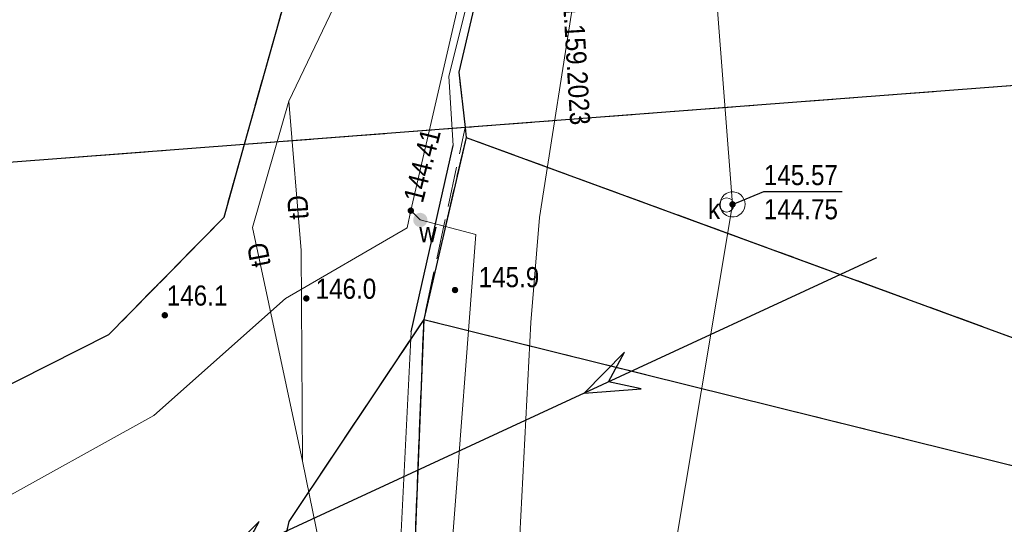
# Model space of a CAD drawing. Header units: metres. Extents: x 5548743 to 5556416, y 5707500 to 5714000.
# Tile 139 of 203: x 5554505 to 5554560, y 5710230 to 5710258. Entities that reach past the tile are written whole.
import ezdxf
from ezdxf.enums import TextEntityAlignment as Align

# ---------------------------------------------------------------- set-up
doc = ezdxf.new("R2010")
doc.units = ezdxf.units.M
doc.header["$MEASUREMENT"] = 0
for name, pattern in [('1.5_0.75', [2.25, 1.5, -0.75]), ('2.25_0.75', [3, 2.25, -0.75]), ('219-1000', [0]), ('suep_wn_1000', [0])]:
    doc.linetypes.add(name, pattern=pattern)
doc.layers.get('0').update_dxf_attribs({"color": 2, "linetype": 'CONTINUOUS', "lineweight": 5})
for name, color, linetype in [('217-kontur klasyfikacyjny', 7, 'CONTINUOUS'), ('218-kontur użytku gruntowego', 7, 'CONTINUOUS'), ('219-działka ewidencyjna', 7, 'CONTINUOUS'), ('jezdnia', 7, 'CONTINUOUS'), ('obudowa ochronna przewodu', 7, 'CONTINUOUS'), ('pikieta naturalna', 7, 'CONTINUOUS'), ('pikieta naturalna-Atr2', 7, 'CONTINUOUS'), ('przewód elektroenergetyczny podziemny', 7, 'CONTINUOUS'), ('przewód elektroenergetyczny podziemny - ob. projektowany-Atr1', 7, 'CONTINUOUS'), ('przewód elektroenergetyczny wysokiego napięcia', 7, 'CONTINUOUS'), ('przewód kanalizacyjny', 7, 'CONTINUOUS'), ('przewód telekomunikacyjny podziemny', 7, 'CONTINUOUS'), ('przewód telekomunikacyjny podziemny-Atr1', 7, 'CONTINUOUS'), ('przewód wodociągowy', 7, 'CONTINUOUS'), ('rzedna', 7, 'CONTINUOUS'), ('rzedna-Atr2', 7, 'CONTINUOUS'), ('rzedna-Atr3', 7, 'CONTINUOUS'), ('studnia kanalizacyjna', 7, 'CONTINUOUS'), ('właz do komory lub kanału - okrągły', 7, 'CONTINUOUS'), ('właz do komory lub kanału - okrągły-Atr17', 7, 'CONTINUOUS'), ('zasuwa lub zawór', 7, 'CONTINUOUS'), ('zasuwa lub zawór-Atr17', 7, 'CONTINUOUS')]:
    doc.layers.add(name, color=color, linetype=linetype)
doc.styles.get("Standard").update_dxf_attribs({"font": 'Working1250', "width": 0.75})

# ---------------------------------------------------------------- blocks, each defined once
blk = doc.blocks.new('PW01')
at = {"linetype": 'Continuous', "lineweight": 13}
h = blk.add_hatch(color=0, dxfattribs=at)
edge = h.paths.add_edge_path()
edge.add_arc((0, 0), 0.18, 0, 360)
blk = doc.blocks.new('US22')
at = {"color": 0, "linetype": 'Continuous', "lineweight": 0}
blk.add_circle((0, 0), 0.4, dxfattribs=at)
blk = doc.blocks.new('SUEP3')
at = {"color": 0, "linetype": 'Continuous'}
for p, q in [((18.004, 0), (15.004, 1.125)), ((15.004, 1.125), (16.504, 0)), ((40.504, 0), (37.504, 1.125)), ((37.504, 1.125), (39.004, 0)), ((0, 0), (18.004, 0)), ((18.004, 0), (15.004, -1.125)), ((16.504, 0), (15.004, -1.125)), ((18.004, 0), (40.504, 0)), ((40.504, 0), (37.504, -1.125)), ((39.004, 0), (37.504, -1.125))]:
    blk.add_line(p, q, dxfattribs=at)
blk = doc.blocks.new('US25')
at = {"linetype": 'Continuous', "lineweight": 13}
h = blk.add_hatch(color=0, dxfattribs=at)
edge = h.paths.add_edge_path()
edge.add_arc((0, 0), 0.4, 0, 360)

msp = doc.modelspace()

# ---------------------------------------------------------------- linework, layer by layer
at = {"layer": '217-kontur klasyfikacyjny', "color": 3, "linetype": '1.5_0.75', "lineweight": 18, "flags": 128}
for points in [[(5554599.89, 5710257.4), (5554529.98, 5710252.05)], [(5554529.98, 5710252.05), (5554530.04, 5710251.5)], [(5554517.63, 5710251.1), (5554371.52, 5710239.91)], [(5554516.49, 5710247.01), (5554517.63, 5710251.1)], [(5554530.04, 5710251.5), (5554606.13, 5710223.61)], [(5554510.06, 5710240.46), (5554516.49, 5710247.01)], [(5554527.67, 5710241.31), (5554527.04, 5710225.37)], [(5554571.97, 5710230.31), (5554527.67, 5710241.31)], [(5554449.22, 5710209.69), (5554510.06, 5710240.46)]]:
    msp.add_lwpolyline(points, dxfattribs=at)
at = {"layer": '218-kontur użytku gruntowego', "color": 70, "linetype": '1.5_0.75', "lineweight": 18, "flags": 128}
for points in [[(5554527.63, 5710286.57), (5554517.63, 5710251.1)], [(5554517.63, 5710251.1), (5554527.63, 5710286.57)], [(5554529.64, 5710255.14), (5554536.09, 5710282.71)], [(5554536.09, 5710282.71), (5554529.64, 5710255.14)], [(5554529.98, 5710252.05), (5554599.89, 5710257.4)], [(5554599.89, 5710257.4), (5554529.98, 5710252.05)], [(5554529.98, 5710252.05), (5554529.64, 5710255.14)], [(5554529.64, 5710255.14), (5554529.98, 5710252.05)], [(5554517.63, 5710251.1), (5554529.98, 5710252.05)], [(5554529.98, 5710252.05), (5554517.63, 5710251.1)], [(5554529.98, 5710252.05), (5554530.04, 5710251.5)], [(5554530.04, 5710251.5), (5554529.98, 5710252.05)], [(5554371.52, 5710239.91), (5554517.63, 5710251.1)], [(5554517.63, 5710251.1), (5554371.52, 5710239.91)], [(5554516.49, 5710247.01), (5554517.63, 5710251.1)], [(5554517.63, 5710251.1), (5554516.49, 5710247.01)], [(5554530.04, 5710251.5), (5554606.13, 5710223.61)], [(5554606.13, 5710223.61), (5554530.04, 5710251.5)], [(5554510.06, 5710240.46), (5554516.49, 5710247.01)], [(5554516.49, 5710247.01), (5554510.06, 5710240.46)], [(5554527.67, 5710241.31), (5554527.04, 5710225.37)], [(5554527.04, 5710225.37), (5554527.67, 5710241.31)], [(5554571.97, 5710230.31), (5554527.67, 5710241.31)], [(5554527.67, 5710241.31), (5554571.97, 5710230.31)], [(5554449.22, 5710209.69), (5554510.06, 5710240.46)], [(5554510.06, 5710240.46), (5554449.22, 5710209.69)]]:
    msp.add_lwpolyline(points, dxfattribs=at)
at = {"layer": '219-działka ewidencyjna', "color": 94, "linetype": '219-1000', "lineweight": 30, "flags": 128}
for points in [[(5554537.11, 5710287.07), (5554529.64, 5710255.14)], [(5554527.63, 5710286.57), (5554517.63, 5710251.1)], [(5554750.23, 5710268.91), (5554529.98, 5710252.05)], [(5554529.64, 5710255.14), (5554529.98, 5710252.05)], [(5554529.98, 5710252.05), (5554517.63, 5710251.1)], [(5554529.98, 5710252.05), (5554530.04, 5710251.5)], [(5554517.63, 5710251.1), (5554346.39, 5710237.99)], [(5554517.63, 5710251.1), (5554516.49, 5710247.01)], [(5554530.04, 5710251.5), (5554527.67, 5710241.31)], [(5554530.04, 5710251.5), (5554606.13, 5710223.61)], [(5554516.49, 5710247.01), (5554510.06, 5710240.46)], [(5554527.67, 5710241.31), (5554520.14, 5710230.02)], [(5554527.67, 5710241.31), (5554527.04, 5710225.37)], [(5554527.67, 5710241.31), (5554571.97, 5710230.31)], [(5554510.06, 5710240.46), (5554449.22, 5710209.69)], [(5554520.14, 5710230.02), (5554518.76, 5710223.87)]]:
    msp.add_lwpolyline(points, dxfattribs=at)
at = {"layer": 'jezdnia', "color": 252, "linetype": '2.25_0.75', "lineweight": 18, "flags": 128}
for points in [[(5554510.36, 5710219.11), (5554518.76, 5710223.87), (5554520.14, 5710230.02), (5554527.67, 5710241.31), (5554529.98, 5710252.05), (5554517.63, 5710251.1), (5554516.49, 5710247.01), (5554510.06, 5710240.46), (5554449.22, 5710209.69), (5554438.92, 5710204.2), (5554413.89, 5710191.86), (5554391.76, 5710180.83), (5554388.99, 5710181.94), (5554366.93, 5710212.28), (5554366.44, 5710212.96), (5554364.07, 5710216.21), (5554353.46, 5710230.79), (5554346.39, 5710237.99), (5554340.36, 5710237.53), (5554358.35, 5710216.28), (5554364.06, 5710208.77), (5554383.66, 5710178.71), (5554385.13, 5710176.03), (5554334.54, 5710151.42), (5554320.94, 5710146.7), (5554323.51, 5710140.2), (5554324.83, 5710140.82), (5554337.8, 5710146.92), (5554343.18, 5710149.45), (5554417.31, 5710185.64), (5554450.69, 5710202.85), (5554471, 5710210.42), (5554490.29, 5710221.02)], [(5554530.04, 5710251.5), (5554527.67, 5710241.31), (5554571.97, 5710230.31), (5554715.11, 5710179.55), (5554782.55, 5710154.38), (5554871.86, 5710122.49), (5554917.49, 5710105.64), (5554955.83, 5710091.41), (5554989.05, 5710080.13), (5554995, 5710078.11), (5554995.88, 5710077.81), (5555000.74, 5710076.16), (5555062.76, 5710054.59), (5555063.57, 5710053.31), (5555064.37, 5710065.87), (5555060.24, 5710062.16), (5555053.49, 5710061.39), (5554992.58, 5710083.29), (5554922.37, 5710108.34), (5554870.84, 5710126.64), (5554834.37, 5710139.31), (5554782.37, 5710158.7), (5554768.21, 5710164.43), (5554764.48, 5710165.94), (5554704.76, 5710188.42), (5554609.27, 5710221.78), (5554606.13, 5710223.61)], [(5554518.76, 5710223.87), (5554521.6, 5710222.12), (5554529.67, 5710185.36), (5554532.07, 5710173.24), (5554541.09, 5710127.59), (5554542.23, 5710121.82), (5554552.8, 5710071.15), (5554525.98, 5710039.94), (5554522.04, 5710032.88), (5554516.44, 5710032.84), (5554524.1, 5710025.56), (5554528.18, 5710030.48), (5554555.01, 5710062.85), (5554562.08, 5710027.51), (5554568.82, 5709995.99), (5554577.11, 5709954.42), (5554585.13, 5709904.29), (5554584.06, 5709902.02), (5554589.38, 5709891.95), (5554595.06, 5709860.51), (5554596.13, 5709846.92), (5554596.83, 5709836.02), (5554596.39, 5709834.67), (5554600.82, 5709833.67), (5554601.33, 5709835.53), (5554601.87, 5709841.6), (5554600.75, 5709853.66), (5554597.18, 5709880.66), (5554594.16, 5709899.87), (5554587.61, 5709933.44), (5554532.17, 5710200.74), (5554527.04, 5710225.37), (5554527.67, 5710241.31), (5554520.14, 5710230.02)]]:
    msp.add_lwpolyline(points, close=True, dxfattribs=at)
at = {"layer": 'obudowa ochronna przewodu', "color": 252, "linetype": 'Continuous', "lineweight": 25, "flags": 128}
msp.add_lwpolyline([(5554526.96, 5710240.62), (5554529.31, 5710251.05)], dxfattribs=at)
at = {"layer": 'przewód elektroenergetyczny podziemny', "color": 1, "linetype": 'Continuous', "lineweight": 18, "flags": 128}
msp.add_lwpolyline([(5554532.31, 5710173.8), (5554536.8, 5710175.4), (5554531.75, 5710199.63), (5554526.19, 5710224.97), (5554526.96, 5710240.62), (5554529.31, 5710251.05), (5554529.08, 5710254.91), (5554530.73, 5710261.58), (5554530.09, 5710262.95), (5554533.86, 5710279.71), (5554535.83, 5710289.52), (5554547.13, 5710336.31), (5554547.99, 5710336.82), (5554551.82, 5710352.62), (5554552.96, 5710353.83), (5554554.21, 5710357.38)], dxfattribs=at)
at = {"layer": 'przewód elektroenergetyczny wysokiego napięcia', "color": 1, "linetype": 'suep_wn_1000', "lineweight": 18, "flags": 128}
for points in [[(5554475.61, 5710208.92), (5554552.97, 5710244.77)], [(5554552.97, 5710244.77), (5554475.61, 5710208.92)]]:
    msp.add_lwpolyline(points, dxfattribs=at)
at = {"layer": 'przewód kanalizacyjny', "color": 34, "linetype": 'Continuous', "lineweight": 18, "flags": 128}
msp.add_lwpolyline([(5554559.91, 5710072.36), (5554546.91, 5710131.1), (5554535.32, 5710190.24), (5554544.93, 5710247.75), (5554541.33, 5710294.39), (5554552.25, 5710335.5), (5554559.16, 5710344.53)], dxfattribs=at)
at = {"layer": 'przewód telekomunikacyjny podziemny', "color": 30, "linetype": 'Continuous', "lineweight": 18, "flags": 128}
for points in [[(5554520.13, 5710253.53), (5554524.3, 5710262.27), (5554532.39, 5710294.37), (5554536.3, 5710309.12), (5554545.37, 5710340), (5554546.93, 5710348.09), (5554549.05, 5710366.44), (5554549.89, 5710385.09), (5554549.48, 5710399.33), (5554545.52, 5710418.85), (5554531.76, 5710444.54)], [(5554566.61, 5710067.53), (5554561.87, 5710093.04), (5554554.63, 5710127.92), (5554544.89, 5710173.31), (5554537.68, 5710201.7), (5554534.54, 5710216.57), (5554533.04, 5710229.25), (5554533.65, 5710241.14), (5554534.14, 5710247.02), (5554536.17, 5710260.01), (5554538.38, 5710272.07), (5554541.23, 5710288.18), (5554546.9, 5710306.73), (5554554.4, 5710329.9), (5554557.02, 5710331.02), (5554562.24, 5710329.69), (5554591.94, 5710322.65), (5554613.08, 5710317.82), (5554623.5, 5710345.76), (5554623.82, 5710347.42), (5554628.55, 5710362.31), (5554633.22, 5710365.21)], [(5554520.89, 5710233.39), (5554518.11, 5710246.45), (5554520.13, 5710253.53)], [(5554520.89, 5710233.39), (5554520.83, 5710245.17), (5554520.13, 5710253.53)], [(5554612.33, 5709652.7), (5554608.09, 5709677.24), (5554601.4, 5709713.31), (5554591.52, 5709767.07), (5554590.57, 5709774.29), (5554594.15, 5709805.61), (5554597.07, 5709816.32), (5554595.51, 5709860.42), (5554588.57, 5709899.37), (5554583.88, 5709927.66), (5554581.23, 5709940.2), (5554567.22, 5710007.64), (5554545.1, 5710115.29), (5554520.89, 5710233.39)]]:
    msp.add_lwpolyline(points, dxfattribs=at)
at = {"layer": 'przewód wodociągowy', "color": 5, "linetype": 'Continuous', "lineweight": 18, "flags": 128}
for points in [[(5554550.18, 5710347.08), (5554535.21, 5710283.19), (5554526.95, 5710247.4), (5554526.75, 5710246.43), (5554519.94, 5710242.49), (5554512.58, 5710235.95), (5554493.91, 5710225.58), (5554464.84, 5710212.27), (5554429.85, 5710195.03), (5554401.76, 5710180.33), (5554384.52, 5710170.44), (5554334.44, 5710146.5), (5554322.39, 5710141.62), (5554317.05, 5710139.61), (5554297.44, 5710134.48), (5554283.85, 5710100.75)], [(5554526.95, 5710247.4), (5554527.48, 5710246.88), (5554530.59, 5710246.07), (5554529.23, 5710228.24), (5554535.52, 5710194.4), (5554536.28, 5710190.34), (5554539, 5710178.18), (5554547.62, 5710133.14), (5554548.03, 5710131.14), (5554560.91, 5710071.81), (5554568.73, 5710033.33), (5554574.93, 5709999.17), (5554582.21, 5709960.22)]]:
    msp.add_lwpolyline(points, dxfattribs=at)
at = {"layer": 'rzedna-Atr2', "color": 252, "flags": 128}
msp.add_lwpolyline([(5554544.93, 5710247.75), (5554546.68, 5710248.48), (5554551.058, 5710248.48)], dxfattribs=at)
at = {"layer": 'studnia kanalizacyjna', "color": 34, "linetype": 'Continuous', "lineweight": 18, "flags": 128}
msp.add_lwpolyline([(5554545.63, 5710247.76), (5554545.61, 5710247.61), (5554545.58, 5710247.48), (5554545.51, 5710247.35), (5554545.41, 5710247.24), (5554545.29, 5710247.15), (5554545.17, 5710247.08), (5554545.02, 5710247.05), (5554544.88, 5710247.05), (5554544.73, 5710247.07), (5554544.59, 5710247.13), (5554544.47, 5710247.22), (5554544.37, 5710247.32), (5554544.3, 5710247.45), (5554544.25, 5710247.58), (5554544.23, 5710247.73), (5554544.25, 5710247.88), (5554544.28, 5710248.01), (5554544.35, 5710248.14), (5554544.45, 5710248.26), (5554544.57, 5710248.35), (5554544.7, 5710248.41), (5554544.84, 5710248.45), (5554544.98, 5710248.45), (5554545.14, 5710248.42), (5554545.27, 5710248.37), (5554545.39, 5710248.28), (5554545.49, 5710248.17), (5554545.56, 5710248.04), (5554545.61, 5710247.91)], close=True, dxfattribs=at)

# ---------------------------------------------------------------- block references
at = {"layer": 'pikieta naturalna', "color": 252, "linetype": 'Continuous', "lineweight": 13}
for p in [(5554529.42, 5710242.96), (5554521.11, 5710242.49), (5554513.2, 5710241.55)]:
    msp.add_blockref('PW01', p, dxfattribs=at)
at = {"layer": 'przewód elektroenergetyczny wysokiego napięcia', "color": 1, "linetype": 'Continuous', "lineweight": 18, "rotation": 204.8639999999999}
msp.add_blockref('SUEP3', (5554552.97, 5710244.77), dxfattribs=at)
at = {"layer": 'rzedna', "color": 34, "linetype": 'Continuous', "lineweight": 18}
msp.add_blockref('PW01', (5554544.93, 5710247.75), dxfattribs=at)
at = {"layer": 'rzedna', "color": 5, "linetype": 'Continuous', "lineweight": 18}
msp.add_blockref('PW01', (5554526.95, 5710247.4), dxfattribs=at)
at = {"layer": 'właz do komory lub kanału - okrągły', "color": 252, "linetype": 'Continuous', "lineweight": 18}
msp.add_blockref('US22', (5554544.6, 5710247.72), dxfattribs=at)
at = {"layer": 'zasuwa lub zawór', "color": 5, "linetype": 'Continuous', "lineweight": 18}
msp.add_blockref('US25', (5554527.48, 5710246.88), dxfattribs=at)

# ---------------------------------------------------------------- texts
at = {"layer": 'pikieta naturalna-Atr2', "color": 252, "width": 0.9}
for s, p in [('145.9', (5554530.74, 5710243.12)), ('146.0', (5554521.63, 5710242.47)), ('146.1', (5554513.31, 5710242.09))]:
    msp.add_text(s, height=1.125, dxfattribs=at).set_placement(p)
at = {"layer": 'przewód elektroenergetyczny podziemny - ob. projektowany-Atr1', "color": 1, "width": 0.9}
msp.add_text('proj. e DG.GiK.6630.1.159.2023', height=1.125, rotation=273.362, dxfattribs=at).set_placement((5554535.29, 5710271.5), align=Align.MIDDLE_LEFT)
at = {"layer": 'przewód telekomunikacyjny podziemny-Atr1', "color": 30, "width": 0.9}
for rotation, p in [(93.483, (5554520.68, 5710246.91)), (100.704, (5554518.58, 5710244.26))]:
    msp.add_text('tD', height=1.125, rotation=rotation, dxfattribs=at).set_placement(p, align=Align.MIDDLE_LEFT)
at = {"layer": 'rzedna-Atr2', "color": 5, "width": 0.9}
msp.add_text('144.41', height=1.125, rotation=75.703, dxfattribs=at).set_placement((5554527.07, 5710247.92), align=Align.MIDDLE_LEFT)
at = {"layer": 'rzedna-Atr2', "color": 34, "width": 0.9}
msp.add_text('145.57', height=1.125, dxfattribs=at).set_placement((5554546.68, 5710248.491), align=Align.BOTTOM_LEFT)
at = {"layer": 'rzedna-Atr3', "color": 34, "width": 0.9}
msp.add_text('144.75', height=1.125, dxfattribs=at).set_placement((5554546.68, 5710246.579), align=Align.BOTTOM_LEFT)
at = {"layer": 'właz do komory lub kanału - okrągły-Atr17', "color": 252, "width": 0.9}
msp.add_text('k', height=1.125, dxfattribs=at).set_placement((5554543.56, 5710246.93))
at = {"layer": 'zasuwa lub zawór-Atr17', "color": 5, "width": 0.9}
msp.add_text('w', height=1.125, dxfattribs=at).set_placement((5554527.42, 5710245.63))

doc.saveas('drawing.dxf')
